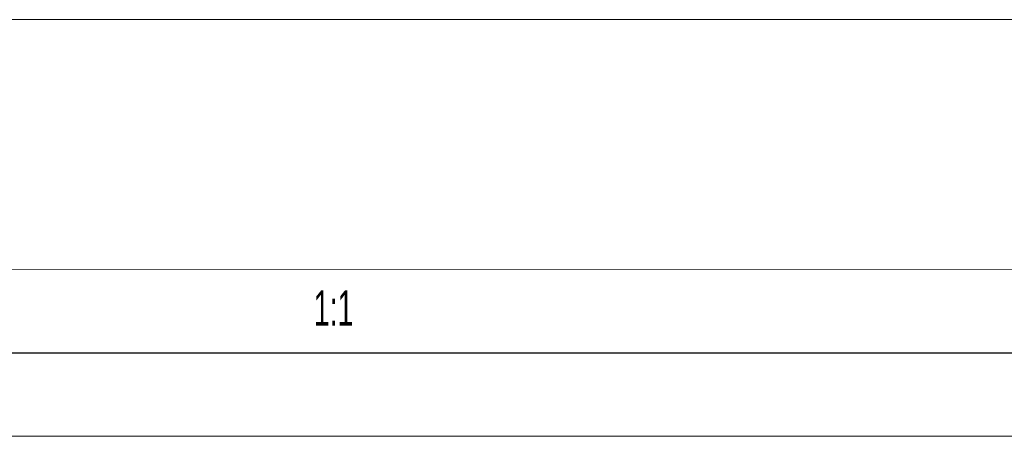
# Model space of a CAD drawing. Header units: millimetres. Extents: x 0 to 420, y 0 to 297.
# Tile 10 of 18: x 292 to 351, y 0 to 25. Entities that reach past the tile are written whole.
import ezdxf

# ---------------------------------------------------------------- set-up
doc = ezdxf.new("R2010")
doc.units = ezdxf.units.MM
doc.layers.add('FORMATO', color=7, linetype='Continuous')
doc.layers.add('LEGENDA', color=7, linetype='Continuous')
doc.styles.add('SLDTEXTSTYLE1', font='TXT', dxfattribs={"width": 0.605})

msp = doc.modelspace()

# ---------------------------------------------------------------- linework, layer by layer
at = {"layer": 'FORMATO', "lineweight": 0}
for p, q in [((235, 25.012), (415, 25.012)), ((263.916, 10), (389, 10.017)), ((0, 0), (420, 0))]:
    msp.add_line(p, q, dxfattribs=at)
at = {"layer": 'FORMATO'}
msp.add_line((415, 5), (19.916, 5), dxfattribs=at)

# ---------------------------------------------------------------- texts
at = {"layer": 'LEGENDA', "insert": (310.583, 8.755), "char_height": 2.1167, "attachment_point": 2, "style": 'SLDTEXTSTYLE1'}
msp.add_mtext('1:1', dxfattribs=at)

doc.saveas('drawing.dxf')
